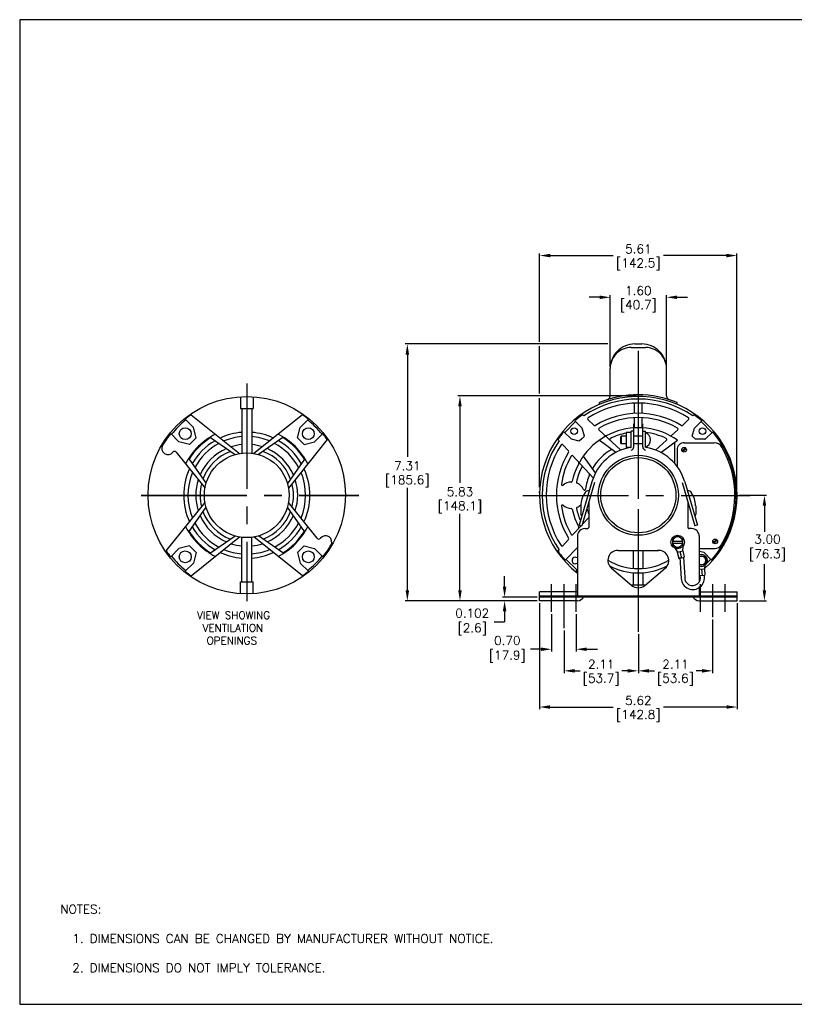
# Model space of a CAD drawing. Extents: x 897.4 to 937.4, y -8.5 to 19.5.
# Tile 1 of 2: x 897.4 to 919.4, y -8.5 to 19.5. Entities that reach past the tile are written whole.
import ezdxf

# ---------------------------------------------------------------- set-up
doc = ezdxf.new("R2010")
doc.units = 0
doc.header["$LTSCALE"] = 4
doc.header["$MEASUREMENT"] = 0
doc.linetypes.add('CENTER2', pattern=[1.125, 0.75, -0.125, 0.125, -0.125])
doc.layers.get('0').update_dxf_attribs({"linetype": 'CONTINUOUS'})
doc.layers.get('DEFPOINTS').update_dxf_attribs({"linetype": 'CONTINUOUS'})
for name, color, linetype in [('CENTER', 40, 'CENTER2'), ('DIMENSIONS', 140, 'CONTINUOUS'), ('DIMENSIONS @ 1', 140, 'CONTINUOUS'), ('TEXT', 140, 'CONTINUOUS'), ('TEXT @ 1', 140, 'CONTINUOUS')]:
    doc.layers.add(name, color=color, linetype=linetype)
doc.styles.add('ROMANS', font='romans.shx')
doc.styles.get("Standard").update_dxf_attribs({"font": 'romans.shx'})
doc.dimstyles.get("Standard").update_dxf_attribs({"dimtxt": 0.25, "dimasz": 0.3, "dimexe": 0.0625, "dimexo": 0.0625, "dimgap": 0.0625, "dimtad": 0, "dimtih": 1, "dimtoh": 1, "dimzin": 0, "dimdsep": 46, "dimtxsty": 'Standard', "dimcen": 0, "dimadec": 0, "dimazin": 0, "dimtfac": 1, "dimtofl": 0, "dimtmove": 0, "dimatfit": 3, "dimfxl": 0, "dimtolj": 1, "dimtzin": 0, "dimarcsym": 0})

# ---------------------------------------------------------------- blocks, each defined once
blk = doc.blocks.new('*D110')
at = {"layer": 'DEFPOINTS', "color": 0}
for p in [(912.531, 2.626), (913.236, 2.626), (912.531, 1.563)]:
    blk.add_point(p, dxfattribs=at)
at = {"layer": 'TEXT', "color": 0, "lineweight": -2}
for p, q in [((912.531, 2.564), (912.531, 1.5)), ((913.236, 2.564), (913.236, 1.5)), ((912.231, 1.563), (911.931, 1.563)), ((913.536, 1.563), (913.836, 1.563))]:
    blk.add_line(p, q, dxfattribs=at)
at = {"layer": 'TEXT', "color": 0}
for points in [[(912.231, 1.613), (912.231, 1.513), (912.531, 1.563)], [(913.536, 1.613), (913.536, 1.513), (913.236, 1.563)]]:
    blk.add_solid(points, dxfattribs=at)
at = {"layer": 'TEXT', "color": 0, "insert": (911.19, 1.563), "char_height": 0.25, "attachment_point": 5}
blk.add_mtext('\\A1; 0.70\\P [17.9]', dxfattribs=at)
blk = doc.blocks.new('*D106')
at = {"layer": 'DEFPOINTS', "color": 0}
for p in [(912.888, 2.16), (915.002, 2.057), (912.888, 0.949)]:
    blk.add_point(p, dxfattribs=at)
at = {"layer": 'TEXT', "color": 0, "lineweight": -2}
for p, q in [((912.888, 2.097), (912.888, 0.886)), ((915.002, 1.994), (915.002, 0.886)), ((913.188, 0.949), (913.352, 0.949)), ((914.702, 0.949), (914.537, 0.949))]:
    blk.add_line(p, q, dxfattribs=at)
at = {"layer": 'TEXT', "color": 0}
for points in [[(913.188, 0.999), (913.188, 0.899), (912.888, 0.949)], [(914.702, 0.999), (914.702, 0.899), (915.002, 0.949)]]:
    blk.add_solid(points, dxfattribs=at)
at = {"layer": 'TEXT', "color": 0, "char_height": 0.25, "attachment_point": 5}
for s, insert in [('\\A1;2.11', (913.945, 1.136)), ('\\A1;[53.7]', (913.945, 0.696))]:
    blk.add_mtext(s, dxfattribs=dict(at, insert=insert))
blk = doc.blocks.new('*D105')
at = {"layer": 'DEFPOINTS', "color": 0}
for p in [(917.113, 2.476), (915.002, 2.057), (917.113, 0.949)]:
    blk.add_point(p, dxfattribs=at)
at = {"layer": 'TEXT', "color": 0, "lineweight": -2}
for p, q in [((917.113, 2.413), (917.113, 0.886)), ((915.002, 1.994), (915.002, 0.886)), ((915.302, 0.949), (915.465, 0.949)), ((916.813, 0.949), (916.649, 0.949))]:
    blk.add_line(p, q, dxfattribs=at)
at = {"layer": 'TEXT', "color": 0}
for points in [[(915.302, 0.999), (915.302, 0.899), (915.002, 0.949)], [(916.813, 0.999), (916.813, 0.899), (917.113, 0.949)]]:
    blk.add_solid(points, dxfattribs=at)
at = {"layer": 'TEXT', "color": 0, "char_height": 0.25, "attachment_point": 5}
for s, insert in [('\\A1;2.11', (916.057, 1.136)), ('\\A1;[53.6]', (916.057, 0.696))]:
    blk.add_mtext(s, dxfattribs=dict(at, insert=insert))
blk = doc.blocks.new('*D102')
at = {"layer": 'DEFPOINTS', "color": 0}
for p in [(911.198, 2.94), (912.191, 3.042), (912.191, 2.94)]:
    blk.add_point(p, dxfattribs=at)
at = {"layer": 'TEXT', "color": 0, "lineweight": -2}
for p, q in [((911.198, 3.342), (911.198, 3.642)), ((912.128, 3.042), (911.135, 3.042)), ((912.128, 2.94), (911.135, 2.94)), ((911.198, 2.64), (911.198, 2.34)), ((910.898, 2.34), (911.198, 2.34))]:
    blk.add_line(p, q, dxfattribs=at)
at = {"layer": 'TEXT', "color": 0}
for points in [[(911.148, 3.342), (911.248, 3.342), (911.198, 3.042)], [(911.148, 2.64), (911.248, 2.64), (911.198, 2.94)]]:
    blk.add_solid(points, dxfattribs=at)
at = {"layer": 'TEXT', "color": 0, "insert": (910.192, 2.34), "char_height": 0.25, "attachment_point": 5}
blk.add_mtext('\\A1; 0.102\\P [2.6]', dxfattribs=at)
blk = doc.blocks.new('*D103')
at = {"layer": 'DEFPOINTS', "color": 0}
for p in [(912.191, 2.94), (917.813, 2.94), (912.191, -0.08)]:
    blk.add_point(p, dxfattribs=at)
at = {"layer": 'TEXT', "color": 0, "lineweight": -2}
for p, q in [((912.191, 2.877), (912.191, -0.143)), ((917.813, 2.877), (917.813, -0.143)), ((912.491, -0.08), (914.29, -0.08)), ((917.513, -0.08), (915.713, -0.08))]:
    blk.add_line(p, q, dxfattribs=at)
at = {"layer": 'TEXT', "color": 0}
for points in [[(912.491, -0.03), (912.491, -0.13), (912.191, -0.08)], [(917.513, -0.03), (917.513, -0.13), (917.813, -0.08)]]:
    blk.add_solid(points, dxfattribs=at)
at = {"layer": 'TEXT', "color": 0, "char_height": 0.25, "attachment_point": 5}
for s, insert in [('\\A1;5.62', (915.002, 0.107)), ('\\A1;[142.8]', (915.002, -0.333))]:
    blk.add_mtext(s, dxfattribs=dict(at, insert=insert))
blk = doc.blocks.new('*D100')
at = {"layer": 'DEFPOINTS', "color": 0}
for p in [(909.929, 8.769), (915.002, 8.769), (911.754, 2.94)]:
    blk.add_point(p, dxfattribs=at)
at = {"layer": 'DIMENSIONS', "color": 0, "lineweight": -2}
for p, q in [((914.939, 8.769), (909.866, 8.769)), ((909.929, 8.469), (909.929, 6.295)), ((909.929, 3.24), (909.929, 5.414)), ((911.691, 2.94), (909.866, 2.94))]:
    blk.add_line(p, q, dxfattribs=at)
at = {"layer": 'DIMENSIONS', "color": 0}
for points in [[(909.879, 8.469), (909.979, 8.469), (909.929, 8.769)], [(909.879, 3.24), (909.979, 3.24), (909.929, 2.94)]]:
    blk.add_solid(points, dxfattribs=at)
at = {"layer": 'DIMENSIONS', "color": 0, "char_height": 0.25, "attachment_point": 5}
for s, insert in [('\\A1;5.83', (909.929, 6.042)), ('\\A1;[148.1]', (909.929, 5.602))]:
    blk.add_mtext(s, dxfattribs=dict(at, insert=insert))
blk = doc.blocks.new('*D109')
at = {"layer": 'DEFPOINTS', "color": 0}
for p in [(917.807, 12.759), (912.196, 5.94), (917.807, 5.94)]:
    blk.add_point(p, dxfattribs=at)
at = {"layer": 'DIMENSIONS', "color": 0, "lineweight": -2}
for p, q in [((912.196, 10.308), (912.196, 12.821)), ((912.496, 12.759), (914.29, 12.759)), ((917.507, 12.759), (915.713, 12.759)), ((917.807, 6.17), (917.807, 12.821)), ((912.196, 8.832), (912.196, 10.183)), ((912.196, 6.17), (912.196, 8.707)), ((912.196, 6.002), (912.196, 6.045)), ((917.807, 6.002), (917.807, 6.045))]:
    blk.add_line(p, q, dxfattribs=at)
at = {"layer": 'DIMENSIONS', "color": 0}
for points in [[(912.496, 12.809), (912.496, 12.709), (912.196, 12.759)], [(917.507, 12.809), (917.507, 12.709), (917.807, 12.759)]]:
    blk.add_solid(points, dxfattribs=at)
at = {"layer": 'DIMENSIONS', "color": 0, "char_height": 0.25, "attachment_point": 5}
for s, insert in [('\\A1;5.61', (915.002, 12.946)), ('\\A1;[142.5]', (915.002, 12.506))]:
    blk.add_mtext(s, dxfattribs=dict(at, insert=insert))
blk = doc.blocks.new('*D108')
at = {"layer": 'DEFPOINTS', "color": 0}
for p in [(914.2, 10.245), (908.433, 2.94), (911.754, 2.94)]:
    blk.add_point(p, dxfattribs=at)
at = {"layer": 'DIMENSIONS', "color": 0, "lineweight": -2}
for p, q in [((914.137, 10.245), (908.37, 10.245)), ((908.433, 9.945), (908.433, 7.033)), ((908.433, 3.24), (908.433, 6.152)), ((911.691, 2.94), (908.37, 2.94))]:
    blk.add_line(p, q, dxfattribs=at)
at = {"layer": 'DIMENSIONS', "color": 0}
for points in [[(908.383, 9.945), (908.483, 9.945), (908.433, 10.245)], [(908.383, 3.24), (908.483, 3.24), (908.433, 2.94)]]:
    blk.add_solid(points, dxfattribs=at)
at = {"layer": 'DIMENSIONS', "color": 0, "char_height": 0.25, "attachment_point": 5}
for s, insert in [('\\A1;7.31', (908.433, 6.78)), ('\\A1;[185.6]', (908.433, 6.34))]:
    blk.add_mtext(s, dxfattribs=dict(at, insert=insert))
blk = doc.blocks.new('*D84')
at = {"layer": 'DEFPOINTS', "color": 0}
for p in [(917.812, 5.943), (917.813, 2.94), (918.588, 2.94)]:
    blk.add_point(p, dxfattribs=at)
at = {"layer": 'DIMENSIONS', "color": 0, "lineweight": -2}
for p, q in [((917.875, 5.943), (918.651, 5.943)), ((918.588, 5.643), (918.588, 4.903)), ((918.588, 3.24), (918.588, 3.98)), ((917.875, 2.94), (918.651, 2.94))]:
    blk.add_line(p, q, dxfattribs=at)
at = {"layer": 'DIMENSIONS', "color": 0}
for points in [[(918.538, 5.643), (918.638, 5.643), (918.588, 5.943)], [(918.538, 3.24), (918.638, 3.24), (918.588, 2.94)]]:
    blk.add_solid(points, dxfattribs=at)
at = {"layer": 'DIMENSIONS', "color": 0, "insert": (918.588, 4.441), "char_height": 0.25, "attachment_point": 5}
blk.add_mtext('\\A1; 3.00\\P [76.3]', dxfattribs=at)
blk = doc.blocks.new('*D107')
at = {"layer": 'DEFPOINTS', "color": 0}
for p in [(915.803, 11.572), (914.2, 9.544), (915.803, 9.546)]:
    blk.add_point(p, dxfattribs=at)
at = {"layer": 'DIMENSIONS', "color": 0, "lineweight": -2}
for p, q in [((913.9, 11.572), (913.6, 11.572)), ((914.2, 9.606), (914.2, 11.635)), ((915.803, 9.608), (915.803, 11.635)), ((916.103, 11.572), (916.403, 11.572))]:
    blk.add_line(p, q, dxfattribs=at)
at = {"layer": 'DIMENSIONS', "color": 0}
for points in [[(913.9, 11.622), (913.9, 11.522), (914.2, 11.572)], [(916.103, 11.622), (916.103, 11.522), (915.803, 11.572)]]:
    blk.add_solid(points, dxfattribs=at)
at = {"layer": 'DIMENSIONS', "color": 0, "char_height": 0.25, "attachment_point": 5}
for s, insert in [('\\A1;1.60', (915.002, 11.76)), ('\\A1;[40.7]', (915.002, 11.319))]:
    blk.add_mtext(s, dxfattribs=dict(at, insert=insert))

msp = doc.modelspace()

# ---------------------------------------------------------------- linework, layer by layer
for p, q in [((914.80112, 10.14517), (915.20194, 10.14517)), ((914.90132, 10.24538), (915.10174, 10.24538)), ((914.19987, 8.75854), (914.19987, 9.54394)), ((915.80319, 8.75854), (915.80319, 9.54593)), ((903.68613, 8.74333), (903.68613, 8.40767)), ((904.04687, 8.74333), (904.04687, 8.40767)), ((903.68613, 8.40767), (904.04687, 8.40767)), ((903.72621, 8.40767), (903.72621, 7.1381)), ((904.00679, 8.40767), (904.00679, 7.1381)), ((913.89924, 8.52824), (913.89924, 8.578)), ((914.89153, 8.26979), (914.89153, 8.56068)), ((915.11153, 8.26979), (915.11153, 8.56068)), ((916.10382, 8.52824), (916.10382, 8.578)), ((902.28343, 8.23179), (903.66402, 7.12915)), ((905.44957, 8.23179), (904.06898, 7.12915)), ((913.4556, 8.19956), (913.4199, 8.23277)), ((914.89153, 7.85838), (914.89153, 8.1494)), ((915.11153, 7.85838), (915.11153, 8.1494)), ((916.54745, 8.19956), (916.58316, 8.23277)), ((902.11467, 8.10536), (902.3474, 7.87263)), ((902.42809, 7.57229), (902.3474, 7.87263)), ((905.30491, 7.57229), (905.3856, 7.87263)), ((905.61833, 8.10536), (905.3856, 7.87263)), ((912.90781, 7.72804), (913.21604, 8.03627)), ((913.19362, 8.0587), (913.40626, 7.84606)), ((913.46678, 7.6208), (913.40626, 7.84606)), ((913.74471, 7.93065), (913.57019, 8.09298)), ((914.87465, 7.32087), (914.87465, 7.97614)), ((915.1284, 7.32087), (915.1284, 7.97614)), ((916.25835, 7.93065), (916.43287, 8.09298)), ((916.53628, 7.6208), (916.5968, 7.84606)), ((916.80945, 8.0587), (916.5968, 7.84606)), ((917.09525, 7.72805), (916.78701, 8.03627)), ((901.7037, 7.69438), (901.93643, 7.46165)), ((902.23677, 7.38097), (902.42809, 7.57229)), ((902.83919, 7.58117), (903.53217, 7.09895)), ((904.89381, 7.58117), (904.20083, 7.09895)), ((905.49623, 7.38097), (905.30491, 7.57229)), ((906.0293, 7.69438), (905.79657, 7.46165)), ((912.88539, 7.75048), (913.09803, 7.53782)), ((913.39503, 7.54905), (913.46678, 7.6208)), ((914.50837, 7.22403), (913.88149, 7.80181)), ((914.51438, 7.62427), (914.49691, 7.59538)), ((914.49691, 7.59538), (914.49691, 7.43357)), ((914.51438, 7.62427), (914.51438, 7.40466)), ((914.6591, 7.62427), (914.51438, 7.62427)), ((914.65886, 7.59538), (914.65886, 7.43357)), ((914.6591, 7.72742), (914.6591, 7.30151)), ((914.80184, 7.72742), (914.6591, 7.72742)), ((914.80184, 7.30151), (914.80184, 7.76008)), ((914.87465, 7.76008), (914.80184, 7.76008)), ((915.1284, 7.62427), (914.87465, 7.62427)), ((915.1284, 7.76008), (915.20122, 7.76008)), ((915.20122, 7.31422), (915.20122, 7.76008)), ((916.12086, 7.80279), (915.94361, 7.63792)), ((916.62372, 7.53335), (916.53628, 7.6208)), ((917.11767, 7.75048), (916.90503, 7.53782)), ((902.23677, 7.38097), (901.93643, 7.46165)), ((906.15572, 7.52562), (905.0531, 6.14504)), ((905.49623, 7.38097), (905.79657, 7.46165)), ((912.74675, 7.49171), (912.71368, 7.52759)), ((913.01463, 7.20109), (912.85295, 7.3765)), ((913.32329, 7.47731), (913.09803, 7.53782)), ((913.39503, 7.54905), (913.32329, 7.47731)), ((914.36416, 7.15876), (913.88851, 7.50578)), ((914.49691, 7.43357), (914.51438, 7.40466)), ((914.6591, 7.40466), (914.51438, 7.40466)), ((914.80184, 7.30151), (914.6591, 7.30151)), ((915.1284, 7.40466), (914.87465, 7.40466)), ((915.49469, 7.22403), (915.80237, 7.5076)), ((915.63889, 7.15876), (916.11455, 7.50578)), ((916.04369, 6.83658), (916.04369, 7.45409)), ((916.2455, 7.20169), (916.34034, 7.29243)), ((916.30423, 7.43566), (917.15794, 7.43566)), ((916.8884, 7.53335), (916.62372, 7.53335)), ((916.8884, 7.53335), (916.90503, 7.53782)), ((901.86332, 7.16748), (902.67991, 6.14504)), ((913.72006, 6.43572), (913.14202, 7.06286)), ((913.78533, 6.57992), (913.4383, 7.05557)), ((916.10382, 7.23523), (916.10382, 6.7613)), ((916.26585, 7.17954), (916.36157, 7.27113)), ((902.22789, 6.96986), (902.71012, 6.27688)), ((905.50511, 6.96986), (905.02289, 6.27688)), ((913.6831, 6.32613), (913.32303, 5.08843)), ((913.75302, 6.30577), (913.39295, 5.06809)), ((916.25004, 6.30577), (916.61011, 5.06809)), ((916.31996, 6.32613), (916.68003, 5.08843)), ((913.61001, 6.0749), (913.59869, 6.0749)), ((916.40438, 6.0749), (916.40147, 6.0749)), ((901.57728, 4.3595), (902.67991, 5.74008)), ((902.22789, 4.91525), (902.71011, 5.60823)), ((905.50511, 4.91525), (905.02289, 5.60823)), ((905.86969, 4.71763), (905.0531, 5.74008)), ((913.36607, 5.64147), (913.36607, 5.40298)), ((913.59145, 5.75041), (913.59145, 5.0289)), ((916.41161, 5.75043), (916.41161, 5.0289)), ((916.637, 5.64147), (916.637, 5.40298)), ((913.37376, 5.07367), (913.14202, 4.82225)), ((913.32303, 5.08843), (913.39295, 5.06809)), ((913.59145, 5.30985), (913.40417, 5.10666)), ((916.68003, 5.08843), (916.61011, 5.06809)), ((902.83919, 4.30395), (903.53217, 4.78618)), ((904.89381, 4.30395), (904.20083, 4.78618)), ((913.26783, 4.77462), (913.26783, 3.06928)), ((913.48743, 4.99423), (913.55678, 4.99423)), ((916.1203, 4.77849), (915.97582, 4.69508)), ((916.26477, 4.69508), (916.1203, 4.77849)), ((916.51563, 4.99423), (916.44628, 4.99423)), ((916.73481, 4.78833), (916.73348, 3.481)), ((902.23677, 4.50415), (901.93643, 4.42346)), ((902.42809, 4.31283), (902.23677, 4.50415)), ((902.28344, 3.65334), (903.66403, 4.75597)), ((903.72621, 3.47745), (903.72621, 4.74702)), ((904.00679, 3.47745), (904.00679, 4.74702)), ((905.44957, 3.65335), (904.06898, 4.75597)), ((905.30491, 4.31283), (905.49623, 4.50415)), ((905.49623, 4.50415), (905.79657, 4.42346)), ((913.01463, 4.68404), (912.85295, 4.50861)), ((915.97582, 4.69508), (915.97582, 4.52826)), ((915.97582, 4.64056), (916.26477, 4.64056)), ((915.97582, 4.58277), (916.26477, 4.58277)), ((915.97582, 4.52826), (916.1203, 4.44484)), ((916.1203, 4.44484), (916.26477, 4.52826)), ((916.26608, 4.48429), (916.25587, 4.35603)), ((916.26477, 4.52826), (916.26477, 4.69508)), ((917.1278, 4.59628), (917.22263, 4.68703)), ((917.14815, 4.57413), (917.24385, 4.66574)), ((901.7037, 4.19073), (901.93643, 4.42346)), ((902.42809, 4.31283), (902.3474, 4.01249)), ((905.30491, 4.31283), (905.3856, 4.01249)), ((906.0293, 4.19073), (905.79657, 4.42346)), ((912.74675, 4.39339), (912.71368, 4.35751)), ((912.91726, 4.09798), (913.26783, 4.46103)), ((914.42363, 4.37587), (915.57943, 4.37587)), ((914.86124, 3.86072), (914.86124, 4.37587)), ((915.14182, 3.86072), (915.14182, 4.37587)), ((916.049, 4.43168), (916.1168, 4.32233)), ((916.1077, 4.32013), (916.26496, 4.35824)), ((916.1077, 4.32013), (916.14942, 4.14799)), ((916.18633, 4.33918), (916.22805, 4.16704)), ((916.26496, 4.35824), (916.30668, 4.1861)), ((916.73523, 4.42942), (917.18652, 4.42942)), ((916.87251, 4.31885), (916.73523, 4.34198)), ((916.73523, 4.21098), (916.86466, 4.21098)), ((916.86466, 4.21098), (916.93611, 4.08722)), ((917.0858, 4.09798), (916.87251, 4.31885)), ((902.11467, 3.77976), (902.3474, 4.01249)), ((905.61833, 3.77976), (905.3856, 4.01249)), ((912.93929, 4.1208), (913.25286, 3.81799)), ((916.14942, 4.14799), (916.30668, 4.1861)), ((916.18607, 4.17364), (916.22416, 3.57712)), ((916.28694, 4.1861), (916.32182, 3.61653)), ((916.86466, 3.96347), (916.73397, 3.96347)), ((916.93611, 4.08722), (916.86466, 3.96347)), ((916.90448, 3.96509), (916.87359, 3.8461)), ((916.94195, 4.00316), (917.06377, 4.1208)), ((913.23083, 3.79518), (913.26783, 3.83024)), ((914.23778, 3.86568), (914.81568, 3.38024)), ((914.86124, 3.39887), (914.86124, 3.74007)), ((915.14182, 3.39887), (915.14182, 3.74007)), ((915.18738, 3.38024), (915.76574, 3.86606)), ((916.73263, 3.6597), (916.89412, 3.66993)), ((916.73523, 3.83734), (916.88293, 3.84669)), ((916.80219, 3.84158), (916.81338, 3.66481)), ((916.88293, 3.84669), (916.89412, 3.66993)), ((903.68613, 3.14179), (903.68613, 3.47745)), ((903.68613, 3.47745), (904.04687, 3.47745)), ((904.04687, 3.14179), (904.04687, 3.47745)), ((914.79348, 3.39887), (915.20957, 3.39887)), ((912.19056, 2.93983), (912.19056, 3.19873)), ((913.26761, 3.19873), (912.19056, 3.19873)), ((916.73523, 3.34613), (916.73523, 3.06928)), ((916.73545, 3.19873), (917.8125, 3.19873)), ((917.8125, 2.93983), (917.8125, 3.19873)), ((917.8125, 3.06928), (912.19056, 3.06928)), ((917.8125, 3.04228), (912.19056, 3.04228)), ((913.26761, 2.93983), (912.19056, 2.93983)), ((916.73545, 2.93983), (917.8125, 2.93983))]:
    msp.add_line(p, q)
for centre, radius in [((903.8665, 5.94256), 2.80657), ((902.11543, 7.69363), 0.16935), ((905.61757, 7.69363), 0.16935), ((913.17775, 7.76635), 0.09282), ((916.82531, 7.76635), 0.09282), ((916.30423, 7.23523), 0.06764), ((903.8665, 5.94256), 1.20375), ((915.00153, 5.94256), 1.13846), ((915.00153, 5.94256), 1.06911), ((916.1203, 4.61167), 0.1936), ((917.18652, 4.62983), 0.06764), ((902.11543, 4.19149), 0.16935), ((905.61757, 4.19149), 0.16935)]:
    msp.add_circle(centre, radius)
for centre, radius, start, end in [((914.90132, 9.54392), 0.70146, 90.000034, 180.000068), ((914.80112, 9.54392), 0.60125, 90.000034, 180.000068), ((915.10174, 9.54392), 0.70146, 0, 90.000034), ((915.20194, 9.54392), 0.60125, 0, 90.000034), ((915.00153, 5.94256), 2.81083, 311.85534, 231.9177), ((915.00153, 5.94256), 2.85668, 67.302656, 112.697344), ((914.09966, 8.75854), 0.10021, 287.758593, 0.000137), ((915.9034, 8.75854), 0.10021, 180.000068, 252.241407), ((915.00153, 5.94256), 2.73568, 55.590911, 124.409103), ((915.00153, 5.94256), 2.62044, 56.998694, 123.00132), ((903.8665, 5.94256), 2.78328, 124.62918, 129.0068), ((903.8665, 5.94256), 2.78327, 50.993175, 55.370812), ((915.00153, 5.94256), 2.78327, 124.629199, 130.508688), ((913.59066, 8.11499), 0.03006, 123.00132, 227.074387), ((915.00153, 5.94256), 2.32983, 58.40593, 121.594077), ((915.00153, 5.94256), 2.20958, 59.72347, 120.276571), ((916.4124, 8.11499), 0.03006, 312.925695, 56.998885), ((915.00153, 5.94256), 2.78328, 49.491332, 55.370804), ((903.8665, 5.94256), 2.75572, 128.946667, 141.053346), ((903.8665, 5.94256), 2.75572, 38.946668, 51.05333), ((915.00153, 5.94256), 1.91898, 54.549251, 167.987349), ((913.76518, 7.95267), 0.03006, 227.074387, 301.594268), ((913.90267, 7.8248), 0.03006, 120.276571, 227.074387), ((916.10039, 7.8248), 0.03006, 312.925695, 59.72347), ((916.23787, 7.95267), 0.03006, 238.405923, 312.925695), ((903.8665, 5.94256), 2.78327, 140.993241, 149.250012), ((903.8665, 5.94256), 1.95405, 117.193145, 152.806911), ((903.8665, 5.94256), 1.93401, 122.085205, 147.914902), ((903.8665, 5.94256), 1.79372, 94.485827, 114.870305), ((903.8665, 5.94256), 1.67347, 94.808894, 112.796943), ((903.8665, 5.94256), 1.79372, 65.129732, 85.514185), ((903.8665, 5.94256), 1.67347, 67.203105, 85.191144), ((903.8665, 5.94256), 1.95405, 27.193072, 62.806919), ((903.8665, 5.94256), 1.93401, 32.085197, 57.914849), ((903.8665, 5.94256), 2.78327, 34.629172, 39.006773), ((915.00153, 5.94256), 2.78328, 139.491303, 145.285445), ((914.07992, 7.65994), 0.03006, 227.074387, 298.219638), ((915.00153, 5.94256), 1.79873, 100.974607, 116.185087), ((915.00153, 5.94256), 1.79873, 63.814915, 83.62593), ((915.14292, 7.51446), 0.20856, 286.233884, 73.766225), ((915.92314, 7.65994), 0.03006, 241.780389, 312.925695), ((915.00153, 5.94256), 2.78328, 318.491385, 40.508697), ((901.6274, 7.27468), 0.17787, 149.248266, 322.549162), ((903.8665, 5.94256), 1.79372, 120.161384, 149.838727), ((903.8665, 5.94256), 1.67347, 118.225433, 151.774678), ((903.8665, 5.94256), 1.448, 95.559918, 107.810326), ((903.8665, 5.94256), 1.448, 72.189705, 84.440135), ((903.8665, 5.94256), 1.67347, 28.225322, 61.77469), ((903.8665, 5.94256), 1.79372, 30.161268, 59.838724), ((915.00153, 5.94256), 2.73568, 145.508815, 214.491276), ((915.00153, 5.94256), 2.62044, 146.927521, 213.07247), ((912.83084, 7.35612), 0.03006, 42.666716, 146.927521), ((915.00153, 5.94256), 1.37309, 99.182517, 163.779188), ((914.22106, 7.52971), 0.03006, 116.185087, 227.33339), ((914.77872, 7.32087), 0.02312, 279.18027, 303.120993), ((914.77872, 7.32087), 0.09593, 279.182067, 0.000137), ((915.22433, 7.32087), 0.09593, 180.000068, 260.81718), ((915.22433, 7.32087), 0.02312, 180.000068, 260.816489), ((915.00153, 5.94256), 1.37309, 16.220839, 80.817582), ((915.78199, 7.52971), 0.03006, 312.666815, 63.814915), ((916.30423, 7.23523), 0.20042, 90.000034, 180.000068), ((917.15794, 7.18514), 0.25052, 30.2673, 90.000034), ((915.01155, 5.93254), 2.73567, 329.080469, 30.267149), ((901.81634, 7.12999), 0.06012, 38.613026, 142.549217), ((903.8665, 5.94256), 1.448, 113.590796, 156.409253), ((903.8665, 5.94256), 1.32775, 110.343093, 159.656923), ((903.8665, 5.94256), 1.32776, 20.343117, 69.65689), ((903.8665, 5.94256), 1.448, 23.590776, 66.40922), ((915.00153, 5.94256), 2.32983, 148.354547, 211.645594), ((915.00153, 5.94256), 2.20958, 149.69075, 171.861544), ((912.99253, 7.1807), 0.03006, 328.354615, 42.666706), ((913.11992, 7.0425), 0.03006, 42.666716, 149.69075), ((915.00153, 5.94256), 1.50813, 120.158725, 149.841344), ((915.00153, 5.94256), 1.79873, 153.814904, 167.892801), ((913.28419, 6.86425), 0.03006, 331.77732, 42.666706), ((913.41437, 6.72302), 0.03006, 42.666716, 153.814904), ((903.8665, 5.94256), 1.79372, 155.129692, 204.870324), ((903.8665, 5.94256), 1.67347, 157.203061, 202.79697), ((903.8665, 5.94256), 1.67347, 337.20303, 22.796939), ((903.8665, 5.94256), 1.79372, 335.12973, 24.870303), ((915.00153, 5.94256), 1.50813, 157.175979, 173.439157), ((913.58378, 6.53922), 0.03006, 337.175938, 42.666706), ((903.8665, 5.94256), 1.448, 162.189776, 197.810343), ((903.8665, 5.94256), 1.32775, 165.708142, 194.291893), ((903.8665, 5.94256), 1.32775, 345.708115, 14.291854), ((903.8665, 5.94256), 1.448, 342.189854, 17.810318), ((912.84396, 6.25111), 0.03006, 171.860238, 310.512193), ((913.1076, 5.94256), 0.37578, 91.755795, 130.512893), ((913.09517, 6.34822), 0.03006, 271.756281, 347.98602), ((913.2722, 6.31352), 0.03006, 167.892776, 246.070246), ((913.1076, 5.94256), 0.37578, 25.661854, 66.072663), ((914.01332, 5.64147), 0.64725, 144.581478, 180.000068), ((913.47341, 6.11831), 0.03006, 205.660787, 353.439559), ((913.59888, 5.93621), 0.1387, 90.000034, 144.581526), ((916.40418, 5.93621), 0.1387, 35.418738, 94.550679), ((915.98071, 5.64147), 0.64725, 0, 35.418546), ((912.84396, 5.63401), 0.03006, 49.487807, 188.139762), ((915.00153, 5.94256), 2.20959, 188.138489, 210.309299), ((913.1076, 5.94256), 0.37578, 229.487355, 268.244367), ((913.1076, 5.94256), 0.37578, 293.927396, 313.59545), ((903.8665, 5.94256), 1.448, 203.590801, 246.409246), ((903.8665, 5.94256), 1.32776, 200.343215, 249.657064), ((903.8665, 5.94256), 1.32775, 290.34307, 339.656883), ((903.8665, 5.94256), 1.448, 293.59074, 336.409213), ((913.09517, 5.5369), 0.03006, 12.013023, 88.243911), ((915.00153, 5.94256), 1.91898, 192.01279, 208.222736), ((913.2722, 5.57159), 0.03006, 113.926626, 192.10716), ((915.00153, 5.94256), 1.79873, 192.107317, 204.017411), ((913.4123, 5.40298), 0.04623, 180.000068, 256.438741), ((915.00153, 5.94256), 1.50813, 194.217354, 200.774281), ((916.59075, 5.40298), 0.04623, 285.907434, 0.000137), ((903.8665, 5.94256), 1.95405, 207.193182, 242.806947), ((903.8665, 5.94256), 1.79372, 210.161309, 239.838861), ((903.8665, 5.94256), 1.67347, 208.225363, 241.774697), ((903.8665, 5.94256), 1.67347, 298.225292, 331.774743), ((903.8665, 5.94256), 1.95405, 297.193067, 332.807023), ((903.8665, 5.94256), 1.79372, 300.161245, 329.838899), ((913.41437, 5.16209), 0.03006, 264.678592, 317.333294), ((903.8665, 5.94256), 1.93401, 212.085193, 237.914819), ((903.8665, 5.94256), 1.93401, 302.085181, 327.914858), ((906.10561, 4.61043), 0.17787, 329.248338, 142.549358), ((913.11992, 4.84262), 0.03006, 210.309386, 317.333294), ((913.48743, 4.77462), 0.2196, 90.000034, 180.000068), ((913.28419, 5.02085), 0.03006, 317.333294, 28.22268), ((913.55678, 5.0289), 0.03467, 270.000109, 0.000137), ((916.44628, 5.0289), 0.03467, 180.000068, 270.000109), ((916.51563, 4.77462), 0.2196, 0, 90.000034), ((903.8665, 5.94256), 1.448, 252.189687, 264.440217), ((903.8665, 5.94256), 1.448, 275.559983, 287.810394), ((905.91667, 4.75515), 0.06012, 218.613149, 322.549194), ((903.8665, 5.94256), 2.78328, 320.993309, 329.250088), ((912.83084, 4.529), 0.03006, 221.566862, 317.333294), ((912.99253, 4.7044), 0.03006, 317.333294, 31.645658), ((916.1203, 4.61167), 0.14447, 11.310275, 168.689824), ((916.1203, 4.61167), 0.14448, 191.31019, 348.689779), ((917.18652, 4.62983), 0.20042, 270.000109, 329.080469), ((903.8665, 5.94256), 2.78328, 214.629237, 219.006896), ((903.8665, 5.94256), 2.75572, 218.946686, 231.053385), ((903.8665, 5.94256), 1.79372, 245.129906, 265.51419), ((903.8665, 5.94256), 1.67347, 247.203225, 265.191122), ((903.8665, 5.94256), 1.67347, 274.808998, 292.796983), ((903.8665, 5.94256), 1.79372, 274.485959, 294.870282), ((903.8665, 5.94256), 2.75572, 308.946647, 321.053414), ((915.00153, 5.94256), 2.78327, 214.714551, 221.508693), ((914.42363, 4.08692), 0.28895, 90.000034, 229.96865), ((915.57943, 4.08692), 0.28895, 310.148717, 96.15608), ((916.7932, 4.08722), 0.17086, 250.164191, 109.835809), ((916.7932, 4.08722), 0.12376, 242.065323, 117.934677), ((913.20986, 4.08722), 0.09282, 51.348002, 308.651998), ((915.00153, 5.52829), 1.67347, 238.808803, 301.191183), ((915.00153, 5.52829), 1.79372, 242.668094, 297.331885), ((903.8665, 5.94256), 2.78327, 230.993204, 235.370812), ((903.8665, 5.94256), 2.78328, 304.665121, 309.006937), ((915.00153, 5.94256), 2.78328, 230.491445, 231.471839), ((916.55248, 3.58823), 0.32851, 181.939019, 14.136623), ((916.54317, 3.5959), 0.22231, 174.674597, 17.071454), ((915.00153, 3.60149), 0.28895, 229.992019, 310.030033), ((913.26761, 3.13284), 0.19302, 270.000109, 340.771353), ((916.73545, 3.13284), 0.19302, 199.228796, 270.000109)]:
    msp.add_arc(centre, radius, start, end)
at = {"layer": 'CENTER'}
for p, q in [((915.00153, 10.0475), (915.00153, 2.46398)), ((903.8665, 9.12053), (903.8665, 2.93468)), ((915.00153, 8.84054), (915.00153, 2.05699)), ((900.86026, 5.94256), (907.05628, 5.94256)), ((900.86547, 5.93987), (907.05076, 5.93987)), ((911.71875, 5.93987), (918.18203, 5.93987)), ((912.53091, 2.62626), (912.53091, 3.40976)), ((912.88322, 3.40976), (912.88798, 2.15967)), ((913.23553, 2.62626), (913.23553, 3.40976)), ((916.76753, 2.62626), (916.76753, 3.40976)), ((917.11118, 3.40976), (917.11279, 2.4756)), ((917.47215, 2.62626), (917.47215, 3.40976))]:
    msp.add_line(p, q, dxfattribs=at)
at = {"layer": 'DEFPOINTS'}
msp.add_lwpolyline([(897.40933, -8.5339), (937.40933, -8.5339), (937.40933, 19.4661), (897.40933, 19.4661)], close=True, dxfattribs=at)

# ---------------------------------------------------------------- texts
at = {"layer": 'DIMENSIONS', "insert": (902.29888, 2.63956), "char_height": 0.216375, "attachment_point": 1, "style": 'ROMANS'}
msp.add_mtext_dynamic_manual_height_columns('{\\W1.03595; }VIEW SHOWING \\P{\\W2.08357; }VENTILATION\\P{\\W2.84548; }OPENINGS', width=2.766614, gutter_width=1.25, heights=[0], dxfattribs=at)
at = {"layer": 'TEXT', "insert": (898.56246, -5.70529), "char_height": 0.25, "attachment_point": 1, "style": 'ROMANS'}
msp.add_mtext_dynamic_manual_height_columns('NOTES:\\P\\P  1. DIMENSIONS CAN BE CHANGED BY MANUFACTURER WITHOUT NOTICE.\\P\\P  2. DIMENSIONS DO NOT IMPLY TOLERANCE.', width=22.7876259, gutter_width=1.75, heights=[0], dxfattribs=at)

# ---------------------------------------------------------------- dimensions: what is measured, and where the dimension line sits
at = {"layer": 'DIMENSIONS @ 1'}
for base, p1, p2, picture, middle in [((917.8075, 12.7587), (912.19556, 5.93987), (917.8075, 5.93987), '*D109', (915.00153, 12.7587)), ((915.80319, 11.57219), (914.19987, 9.54394), (915.80319, 9.54593), '*D107', (915.00153, 11.57219))]:
    dim = msp.add_linear_dim(base=base, p1=p1, p2=p2, dimstyle='Standard', override={"dimscale": 1, "dimpost": '\\X', "dimtix": 0, "dimtofl": 0, "dimtmove": 0, "dimatfit": 3}, dxfattribs=at)
    dim.commit()
    dim.dimension.update_dxf_attribs({"geometry": picture, "text_midpoint": middle})
for base, p1, p2, picture, middle in [((908.43274, 2.93983), (914.19987, 10.24538), (911.75373, 2.93983), '*D108', (908.43274, 6.5926)), ((909.92864, 8.76916), (911.75373, 2.93983), (915.00153, 8.76916), '*D100', (909.92864, 5.85449))]:
    dim = msp.add_linear_dim(base=base, p1=p1, p2=p2, angle=90, dimstyle='Standard', override={"dimscale": 1, "dimpost": '\\X', "dimtix": 0, "dimtofl": 0, "dimtmove": 0, "dimatfit": 3}, dxfattribs=at)
    dim.commit()
    dim.dimension.update_dxf_attribs({"geometry": picture, "text_midpoint": middle})
dim = msp.add_linear_dim(base=(918.5883, 2.93983), p1=(917.81236, 5.94256), p2=(917.8125, 2.93983), angle=90, text=' <>', dimstyle='Standard', override={"dimscale": 1, "dimpost": '\\X', "dimtix": 0, "dimtofl": 0, "dimtmove": 0, "dimatfit": 3}, dxfattribs=at)
dim.commit()
dim.dimension.update_dxf_attribs({"geometry": '*D84', "text_midpoint": (918.5883, 4.44119), "dimtype": 128})
at = {"layer": 'TEXT @ 1'}
for base, p1, p2, angle, override, picture, middle, dimtype in [((911.19758, 2.93983), (912.19056, 3.04228), (912.19056, 2.93983), 90, {"dimscale": 1, "dimtxt": 0.25, "dimdec": 3, "dimpost": '\\X', "dimtix": 0, "dimtofl": 0, "dimtmove": 1, "dimatfit": 3}, '*D102', (910.88229, 2.51237), 128), ((912.53091, 1.5627), (913.23553, 2.62626), (912.53091, 2.62626), 180, {"dimscale": 1, "dimpost": '\\X', "dimtix": 0, "dimtofl": 0, "dimtmove": 0, "dimatfit": 3}, '*D110', (911.18983, 1.5627), 160)]:
    dim = msp.add_linear_dim(base=base, p1=p1, p2=p2, angle=angle, text=' <>', dimstyle='Standard', override=override, dxfattribs=at)
    dim.commit()
    dim.dimension.update_dxf_attribs({"geometry": picture, "text_midpoint": middle, "dimtype": dimtype})
for base, p1, p2, override, picture, middle in [((912.19056, -0.08034), (917.8125, 2.93983), (912.19056, 2.93983), {"dimscale": 1, "dimpost": '\\X', "dimtix": 0, "dimtofl": 0, "dimtmove": 0, "dimatfit": 3}, '*D103', (915.00153, -0.08034)), ((917.11279, 0.94852), (915.00153, 2.05699), (917.11279, 2.4756), {"dimscale": 1, "dimtxt": 0.25, "dimpost": '\\X', "dimtix": 0, "dimtofl": 0, "dimtmove": 0, "dimatfit": 3}, '*D105', (916.05716, 0.94852)), ((912.88798, 0.94852), (915.00153, 2.05699), (912.88798, 2.15967), {"dimscale": 1, "dimpost": '\\X', "dimtix": 0, "dimtofl": 0, "dimtmove": 0, "dimatfit": 3}, '*D106', (913.94475, 0.94852))]:
    dim = msp.add_linear_dim(base=base, p1=p1, p2=p2, angle=180, dimstyle='Standard', override=override, dxfattribs=at)
    dim.commit()
    dim.dimension.update_dxf_attribs({"geometry": picture, "text_midpoint": middle})

doc.saveas('drawing.dxf')
